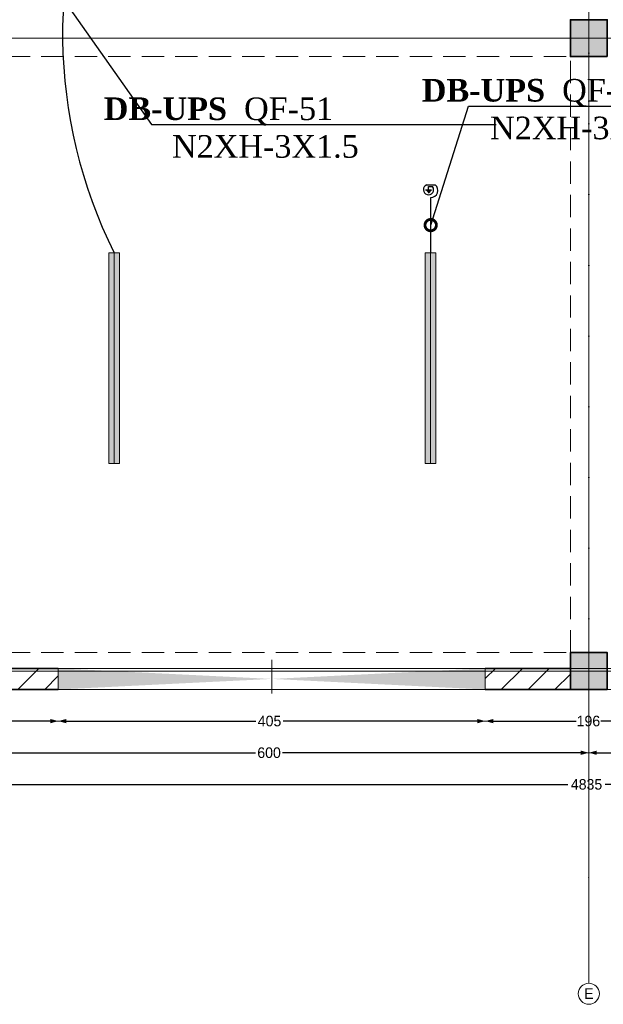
# Model space of a CAD drawing. Header units: inches. Extents: x -101229 to 34922, y -9538 to 27777.
# Tile 36 of 53: x 2374 to 7906, y -9538 to -203. Entities that reach past the tile are written whole.
import ezdxf
from ezdxf import colors
from ezdxf.entities.mleader import LeaderData, LeaderLine
from ezdxf.enums import TextEntityAlignment as Align
from ezdxf.math import Vec2, Vec3

# ---------------------------------------------------------------- set-up
doc = ezdxf.new("R2010")
doc.units = ezdxf.units.IN
doc.header["$MEASUREMENT"] = 0
doc.set_wipeout_variables(frame=1)
for name, pattern in [('Dot & Dashed', [670.277762, 317.5, -176.388889, 0, -176.388874]), ('Hidden', [317.5, 211.666667, -105.833333]), ('Wipeout_Contour', [1000, 0, -1000])]:
    doc.linetypes.add(name, pattern=pattern)
for name, color, linetype in [('- განათება', 7, 'Continuous'), ('Dimensioning - General', 7, 'Continuous'), ('Structural - Bearing', 7, 'Continuous'), ('Structural - Grid', 7, 'Continuous')]:
    doc.layers.add(name, color=color, linetype=linetype)
for name, color, linetype, lineweight in [('New_2D Drafting - General_Pen_No__2', 8, 'Continuous', 15), ('Structural - Bearing_Pen_No__1', 7, 'Continuous', 13), ('Structural - Bearing_Pen_No__20', 1, 'Continuous', 0), ('Structural - Bearing_Pen_No__27', 7, 'Continuous', 35)]:
    doc.layers.add(name, color=color, linetype=linetype, lineweight=lineweight)
for name, color, linetype, lineweight, true_color in [('Structural - Bearing_Pen_No__102', 7, 'Continuous', 13, 0xcccccc), ('Structural - Bearing_Pen_No__108', 7, 'Continuous', 13, 0xfd8379), ('Structural - Bearing_Pen_No__161', 7, 'Continuous', 13, 0x6a6a6a), ('Structural - Bearing_Pen_No__28', 7, 'Continuous', 35, 0xa80f02), ('Structural - Bearing_Pen_No__63', 7, 'Continuous', 18, 0xff9955), ('Structural - Bearing_Pen_No__81', 7, 'Continuous', 20, 0x6a6a6a), ('Structural - Grid_Pen_No__81', 7, 'Continuous', 20, 0x6a6a6a)]:
    doc.layers.add(name, color=color, linetype=linetype, lineweight=lineweight, true_color=true_color)
doc.styles.add('CT', font='ARIALN.TTF', dxfattribs={"height": 200})
doc.styles.add('GENERATED_STYLE_3', font='txt')
doc.dimstyles.new('GENERATED_STYLE__2', dxfattribs={"dimtxt": 100, "dimasz": 76, "dimexe": 0.18, "dimexo": 0.0625, "dimgap": 0, "dimtad": 0, "dimtih": 1, "dimtoh": 1, "dimdec": 0, "dimlfac": 0.1, "dimzin": 0, "dimdsep": 46, "dimtxsty": 'GENERATED_STYLE_3', "dimblk": 'ARROWHEAD_5', "dimblk1": 'ARROWHEAD_5', "dimblk2": 'ARROWHEAD_5', "dimcen": 0.09, "dimse1": 1, "dimse2": 1, "dimclrd": 7, "dimclre": 7, "dimclrt": 7, "dimadec": 0, "dimazin": 0, "dimtfac": 1, "dimtdec": 4, "dimtmove": 0, "dimatfit": 3, "dimfxl": 1, "dimtolj": 1, "dimtzin": 0, "dimarcsym": 0})
pattern_1 = [(45, (0, 0), (-127.2792, 127.2792), [])]

# ---------------------------------------------------------------- blocks, each defined once
blk = doc.blocks.new('Slab_1', base_point=(-47183.8, 14488))
at = {"layer": 'Structural - Bearing_Pen_No__1', "color": 7, "linetype": 'Continuous', "lineweight": 13, "flags": 128}
blk.add_lwpolyline([(-47183.8, 14488), (1166.2, 14488), (1166.2, 32488), (1166.2, 39238), (-26465.1, 39238), (-29183.8, 32838), (-47183.8, 32838)], close=True, dxfattribs=at)
blk = doc.blocks.new('Opening_2')
at = {"color": 254, "linetype": 'Wipeout_Contour', "lineweight": 0, "ltscale": 89410.088848}
blk.add_wipeout([(-28037.7, 14488), (-23990.2, 14488), (-26013.9, 14588)], dxfattribs=at).dxf.layer = 'Structural - Bearing'
at = {"layer": 'Structural - Bearing_Pen_No__1', "color": 7, "linetype": 'Continuous', "lineweight": 13, "flags": 128}
blk.add_lwpolyline([(-28037.7, 14488), (-23990.2, 14488)], dxfattribs=at)
at = {"color": 254, "linetype": 'Wipeout_Contour', "lineweight": 0, "ltscale": 89606.803775}
blk.add_wipeout([(-23990.2, 14688), (-28037.7, 14688), (-26013.9, 14588)], dxfattribs=at).dxf.layer = 'Structural - Bearing'
at = {"layer": 'Structural - Bearing_Pen_No__108', "linetype": 'Continuous', "lineweight": 13, "true_color": 0xfd8379}
for points in [[(-26013.9, 14588), (-28037.7, 14688), (-28037.7, 14488)], [(-26013.9, 14588), (-23990.2, 14488), (-23990.2, 14688)]]:
    blk.add_hatch(color=11, dxfattribs=at).paths.add_polyline_path(points)
at = {"layer": 'Structural - Bearing_Pen_No__1', "color": 7, "linetype": 'Continuous', "lineweight": 13, "flags": 128}
for points in [[(-23990.2, 14688), (-28037.7, 14688)], [(-28037.7, 14688), (-28037.7, 14488)], [(-23990.2, 14488), (-23990.2, 14688)]]:
    blk.add_lwpolyline(points, dxfattribs=at)
at = {"layer": 'Structural - Bearing_Pen_No__63', "color": 21, "linetype": 'Dot & Dashed', "lineweight": 18, "true_color": 0xff9955}
blk.add_line((-26013.9, 14768), (-26013.9, 14408), dxfattribs=at)
blk = doc.blocks.new('Wall_6', base_point=(1166.2, 14488))
at = {"layer": 'Structural - Bearing', "linetype": 'Continuous', "lineweight": 0, "true_color": 0x000000}
h = blk.add_hatch(dxfattribs=at)
h.set_pattern_fill('MASONRY_BLOCK', color=18, style=0, pattern_type=2)
h.set_pattern_definition(pattern_1)
h.paths.add_polyline_path([(-28833.8, 14688), (-28833.8, 14488), (-28037.7, 14488), (-28037.7, 14688)])
h = blk.add_hatch(dxfattribs=at)
h.set_pattern_fill('MASONRY_BLOCK', color=18, style=0, pattern_type=2)
h.set_pattern_definition(pattern_1)
h.paths.add_polyline_path([(-23990.2, 14488), (-23183.8, 14488), (-23183.8, 14688), (-23990.2, 14688)])
at = {"layer": 'Structural - Bearing_Pen_No__27', "color": 7, "linetype": 'Continuous', "lineweight": 35, "flags": 128}
for points in [[(-28037.7, 14688), (-28833.8, 14688)], [(-23183.8, 14688), (-23990.2, 14688)], [(-28833.8, 14488), (-28037.7, 14488)], [(-23990.2, 14488), (-23183.8, 14488)]]:
    blk.add_lwpolyline(points, dxfattribs=at)
blk = doc.blocks.new('Column_19', base_point=(-23008.8, 14663))
at = {"layer": 'Structural - Bearing_Pen_No__161', "linetype": 'Continuous', "lineweight": 0, "true_color": 0x6a6a6a}
blk.add_hatch(color=251, dxfattribs=at).paths.add_polyline_path([(-22833.8, 14488), (-22833.8, 14838), (-23183.8, 14838), (-23183.8, 14488)])
at = {"layer": 'Structural - Bearing_Pen_No__20', "color": 1, "linetype": 'Continuous', "lineweight": 0}
for p, q in [((-23008.8, 14743), (-23008.8, 14918)), ((-23088.8, 14663), (-23263.8, 14663)), ((-22928.8, 14663), (-22753.8, 14663)), ((-23008.8, 14583), (-23008.8, 14408))]:
    blk.add_line(p, q, dxfattribs=at)
blk.add_point((-23008.8, 14663), dxfattribs=at)
at = {"layer": 'Structural - Bearing_Pen_No__28', "color": 14, "linetype": 'Continuous', "lineweight": 35, "true_color": 0xa80f02, "flags": 128}
blk.add_lwpolyline([(-22833.8, 14488), (-22833.8, 14838), (-23183.8, 14838), (-23183.8, 14488)], close=True, dxfattribs=at)
blk = doc.blocks.new('Column_21', base_point=(-23008.8, 20663))
at = {"layer": 'Structural - Bearing_Pen_No__161', "linetype": 'Continuous', "lineweight": 0, "true_color": 0x6a6a6a}
blk.add_hatch(color=251, dxfattribs=at).paths.add_polyline_path([(-22833.8, 20488), (-22833.8, 20838), (-23183.8, 20838), (-23183.8, 20488)])
at = {"layer": 'Structural - Bearing_Pen_No__20', "color": 1, "linetype": 'Continuous', "lineweight": 0}
for p, q in [((-23008.8, 20743), (-23008.8, 20918)), ((-23088.8, 20663), (-23263.8, 20663)), ((-22928.8, 20663), (-22753.8, 20663)), ((-23008.8, 20583), (-23008.8, 20408))]:
    blk.add_line(p, q, dxfattribs=at)
blk.add_point((-23008.8, 20663), dxfattribs=at)
at = {"layer": 'Structural - Bearing_Pen_No__28', "color": 14, "linetype": 'Continuous', "lineweight": 35, "true_color": 0xa80f02, "flags": 128}
blk.add_lwpolyline([(-22833.8, 20488), (-22833.8, 20838), (-23183.8, 20838), (-23183.8, 20488)], close=True, dxfattribs=at)
blk = doc.blocks.new('Standard grid marker')
at = {"layer": 'Structural - Grid_Pen_No__81', "color": 251, "linetype": 'Continuous', "lineweight": 20, "true_color": 0x6a6a6a}
blk.add_line((1000, 0), (51328.1, 0), dxfattribs=at)
at = {"layer": 'Structural - Grid_Pen_No__81', "color": 251, "lineweight": 20, "true_color": 0x6a6a6a, "style": 'GENERATED_STYLE_3'}
for tag, p in [('AC_MarkerText_1_0', (-100, -144)), ('AC_MarkerText_1_1', (52428.1, -144))]:
    blk.add_attdef(tag, text='', height=100, rotation=180, dxfattribs=at).set_placement(p, align=Align.TOP_CENTER)
blk = doc.blocks.new('Standard grid marker_2')
at = {"layer": 'Structural - Grid_Pen_No__81', "color": 251, "linetype": 'Continuous', "lineweight": 20, "true_color": 0x6a6a6a}
for q in [(0, 0), (27734.9, 0)]:
    blk.add_line((1000, 0), q, dxfattribs=at)
blk.add_circle((-100, 0), 100, dxfattribs=at)
blk.add_point((1000, 0), dxfattribs=at)
blk.add_point((1000, 0), dxfattribs=at)
at = {"layer": 'Structural - Grid_Pen_No__81', "color": 251, "lineweight": 20, "true_color": 0x6a6a6a, "style": 'GENERATED_STYLE_3'}
for tag, p in [('AC_MarkerText_1_0', (-1.5, -46.7)), ('AC_MarkerText_1_1', (28933.4, -46.7))]:
    blk.add_attdef(tag, text='', height=100, rotation=270, dxfattribs=at).set_placement(p, align=Align.TOP_CENTER)
blk = doc.blocks.new('Beam_5', base_point=(-23008.8, 14663))
at = {"layer": 'Structural - Bearing_Pen_No__102', "color": 254, "linetype": 'Hidden', "lineweight": 13, "true_color": 0xcccccc}
blk.add_line((-23183.8, 14838), (-23183.8, 20488), dxfattribs=at)
at = {"layer": 'Structural - Bearing_Pen_No__81', "color": 251, "linetype": 'Dot & Dashed', "lineweight": 20, "true_color": 0x6a6a6a}
blk.add_line((-23008.8, 14663), (-23008.8, 39096.2), dxfattribs=at)
blk = doc.blocks.new('Beam_10', base_point=(-47008.8, 14663))
at = {"layer": 'Structural - Bearing_Pen_No__102', "color": 254, "linetype": 'Hidden', "lineweight": 13, "true_color": 0xcccccc}
for p, q in [((-28833.8, 14838), (-23183.8, 14838)), ((-47183.8, 14488), (1166.2, 14488))]:
    blk.add_line(p, q, dxfattribs=at)
at = {"layer": 'Structural - Bearing_Pen_No__81', "color": 251, "linetype": 'Dot & Dashed', "lineweight": 20, "true_color": 0x6a6a6a}
blk.add_line((-47008.8, 14663), (991.2, 14663), dxfattribs=at)
blk = doc.blocks.new('Beam_11', base_point=(-47008.8, 20663))
at = {"layer": 'Structural - Bearing_Pen_No__102', "color": 254, "linetype": 'Hidden', "lineweight": 13, "true_color": 0xcccccc}
blk.add_line((-28833.8, 20488), (-23183.8, 20488), dxfattribs=at)
at = {"layer": 'Structural - Bearing_Pen_No__81', "color": 251, "linetype": 'Dot & Dashed', "lineweight": 20, "true_color": 0x6a6a6a}
blk.add_line((-47008.8, 20663), (991.2, 20663), dxfattribs=at)
blk = doc.blocks.new('ARROWHEAD_5')
at = {"linetype": 'Continuous', "lineweight": 0}
blk.add_hatch(color=0, dxfattribs=at).paths.add_polyline_path([(-1, 0.2679), (0, 0), (-1, -0.2679)])
at = {"color": 0, "linetype": 'Continuous', "lineweight": 0}
blk.add_line((0, 0), (-1, 0), dxfattribs=at)
blk = doc.blocks.new('*D175')
at = {"layer": 'Defpoints', "color": 0, "linetype": 'Continuous', "transparency": 16777216}
for p in [(6787.3, -6552.7), (8742.8, -6552.7), (6787.3, -6852.7)]:
    blk.add_point(p, dxfattribs=at)
at = {"layer": 'Dimensioning - General', "color": 7, "linetype": 'Continuous', "lineweight": -2, "transparency": 16777216}
for p, q in [((6863.3, -6852.7), (7648.2, -6852.7)), ((8666.8, -6852.7), (7881.6, -6852.7))]:
    blk.add_line(p, q, dxfattribs=at)
at = {"layer": 'Dimensioning - General', "color": 7, "linetype": 'Continuous', "lineweight": -2, "transparency": 16777216, "xscale": 76.00000000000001, "yscale": 76.00000000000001, "zscale": 76.00000000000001, "rotation": 180}
blk.add_blockref('ARROWHEAD_5', (6787.3, -6852.7), dxfattribs=at)
at = {"layer": 'Dimensioning - General', "color": 7, "linetype": 'Continuous', "lineweight": -2, "transparency": 16777216, "xscale": 76.00000000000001, "yscale": 76.00000000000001, "zscale": 76.00000000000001}
blk.add_blockref('ARROWHEAD_5', (8742.8, -6852.7), dxfattribs=at)
at = {"layer": 'Dimensioning - General', "color": 7, "linetype": 'Continuous', "lineweight": 13, "transparency": 16777216, "insert": (7764.9, -6852.7), "char_height": 100, "attachment_point": 5, "style": 'GENERATED_STYLE_3'}
blk.add_mtext('\\A1;196', dxfattribs=at)
blk = doc.blocks.new('*D176')
at = {"layer": 'Defpoints', "color": 0, "linetype": 'Continuous', "transparency": 16777216}
for p in [(2739.8, -6552.7), (6787.3, -6552.7), (2739.8, -6852.7)]:
    blk.add_point(p, dxfattribs=at)
at = {"layer": 'Dimensioning - General', "color": 7, "linetype": 'Continuous', "lineweight": -2, "transparency": 16777216}
for p, q in [((2815.8, -6852.7), (4613.7, -6852.7)), ((6711.3, -6852.7), (4870.8, -6852.7))]:
    blk.add_line(p, q, dxfattribs=at)
at = {"layer": 'Dimensioning - General', "color": 7, "linetype": 'Continuous', "lineweight": -2, "transparency": 16777216, "xscale": 76.00000000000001, "yscale": 76.00000000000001, "zscale": 76.00000000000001, "rotation": 180}
blk.add_blockref('ARROWHEAD_5', (2739.8, -6852.7), dxfattribs=at)
at = {"layer": 'Dimensioning - General', "color": 7, "linetype": 'Continuous', "lineweight": -2, "transparency": 16777216, "xscale": 76.00000000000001, "yscale": 76.00000000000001, "zscale": 76.00000000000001}
blk.add_blockref('ARROWHEAD_5', (6787.3, -6852.7), dxfattribs=at)
at = {"layer": 'Dimensioning - General', "color": 7, "linetype": 'Continuous', "lineweight": 13, "transparency": 16777216, "insert": (4742.2, -6852.7), "char_height": 100, "attachment_point": 5, "style": 'GENERATED_STYLE_3'}
blk.add_mtext('\\A1;405', dxfattribs=at)
blk = doc.blocks.new('*D177')
at = {"layer": 'Defpoints', "color": 0, "linetype": 'Continuous', "transparency": 16777216}
for p in [(789.3, -6552.7), (2739.8, -6552.7), (789.3, -6852.7)]:
    blk.add_point(p, dxfattribs=at)
at = {"layer": 'Dimensioning - General', "color": 7, "linetype": 'Continuous', "lineweight": -2, "transparency": 16777216}
for p, q in [((865.3, -6852.7), (1644.8, -6852.7)), ((2663.8, -6852.7), (1882.9, -6852.7))]:
    blk.add_line(p, q, dxfattribs=at)
at = {"layer": 'Dimensioning - General', "color": 7, "linetype": 'Continuous', "lineweight": -2, "transparency": 16777216, "xscale": 76.00000000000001, "yscale": 76.00000000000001, "zscale": 76.00000000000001, "rotation": 180}
blk.add_blockref('ARROWHEAD_5', (789.3, -6852.7), dxfattribs=at)
at = {"layer": 'Dimensioning - General', "color": 7, "linetype": 'Continuous', "lineweight": -2, "transparency": 16777216, "xscale": 76.00000000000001, "yscale": 76.00000000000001, "zscale": 76.00000000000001}
blk.add_blockref('ARROWHEAD_5', (2739.8, -6852.7), dxfattribs=at)
at = {"layer": 'Dimensioning - General', "color": 7, "linetype": 'Continuous', "lineweight": 13, "transparency": 16777216, "insert": (1763.9, -6852.7), "char_height": 100, "attachment_point": 5, "style": 'GENERATED_STYLE_3'}
blk.add_mtext('\\A1;195', dxfattribs=at)
blk = doc.blocks.new('*D185')
at = {"layer": 'Defpoints', "color": 0, "linetype": 'Continuous', "transparency": 16777216}
for p in [(7768.7, -6992.5), (13768.7, -7048.8), (7768.7, -7152.7)]:
    blk.add_point(p, dxfattribs=at)
at = {"layer": 'Dimensioning - General', "color": 7, "linetype": 'Continuous', "lineweight": -2, "transparency": 16777216}
for p, q in [((7844.7, -7152.7), (10609.2, -7152.7)), ((13692.7, -7152.7), (10866.4, -7152.7))]:
    blk.add_line(p, q, dxfattribs=at)
at = {"layer": 'Dimensioning - General', "color": 7, "linetype": 'Continuous', "lineweight": -2, "transparency": 16777216, "xscale": 76.00000000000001, "yscale": 76.00000000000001, "zscale": 76.00000000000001, "rotation": 180}
blk.add_blockref('ARROWHEAD_5', (7768.7, -7152.7), dxfattribs=at)
at = {"layer": 'Dimensioning - General', "color": 7, "linetype": 'Continuous', "lineweight": -2, "transparency": 16777216, "xscale": 76.00000000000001, "yscale": 76.00000000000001, "zscale": 76.00000000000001}
blk.add_blockref('ARROWHEAD_5', (13768.7, -7152.7), dxfattribs=at)
at = {"layer": 'Dimensioning - General', "color": 7, "linetype": 'Continuous', "lineweight": 13, "transparency": 16777216, "insert": (10737.8, -7152.7), "char_height": 100, "attachment_point": 5, "style": 'GENERATED_STYLE_3'}
blk.add_mtext('\\A1;600', dxfattribs=at)
blk = doc.blocks.new('*D186')
at = {"layer": 'Defpoints', "color": 0, "linetype": 'Continuous', "transparency": 16777216}
for p in [(7768.7, -6992.5), (1768.7, -7052.1), (1768.7, -7152.7)]:
    blk.add_point(p, dxfattribs=at)
at = {"layer": 'Dimensioning - General', "color": 7, "linetype": 'Continuous', "lineweight": -2, "transparency": 16777216}
for p, q in [((1844.7, -7152.7), (4609.2, -7152.7)), ((7692.7, -7152.7), (4866.4, -7152.7))]:
    blk.add_line(p, q, dxfattribs=at)
at = {"layer": 'Dimensioning - General', "color": 7, "linetype": 'Continuous', "lineweight": -2, "transparency": 16777216, "xscale": 76.00000000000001, "yscale": 76.00000000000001, "zscale": 76.00000000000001, "rotation": 180}
blk.add_blockref('ARROWHEAD_5', (1768.7, -7152.7), dxfattribs=at)
at = {"layer": 'Dimensioning - General', "color": 7, "linetype": 'Continuous', "lineweight": -2, "transparency": 16777216, "xscale": 76.00000000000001, "yscale": 76.00000000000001, "zscale": 76.00000000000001}
blk.add_blockref('ARROWHEAD_5', (7768.7, -7152.7), dxfattribs=at)
at = {"layer": 'Dimensioning - General', "color": 7, "linetype": 'Continuous', "lineweight": 13, "transparency": 16777216, "insert": (4737.8, -7152.7), "char_height": 100, "attachment_point": 5, "style": 'GENERATED_STYLE_3'}
blk.add_mtext('\\A1;600', dxfattribs=at)
blk = doc.blocks.new('*D190')
at = {"layer": 'Defpoints', "color": 0, "linetype": 'Continuous', "transparency": 16777216}
for p in [(-16406.3, -6552.7), (31943.7, -6552.7), (-16406.3, -7452.7)]:
    blk.add_point(p, dxfattribs=at)
at = {"layer": 'Dimensioning - General', "color": 7, "linetype": 'Continuous', "lineweight": -2, "transparency": 16777216}
for p, q in [((-16330.3, -7452.7), (7571.2, -7452.7)), ((31867.7, -7452.7), (7923.5, -7452.7))]:
    blk.add_line(p, q, dxfattribs=at)
at = {"layer": 'Dimensioning - General', "color": 7, "linetype": 'Continuous', "lineweight": -2, "transparency": 16777216, "xscale": 76.00000000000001, "yscale": 76.00000000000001, "zscale": 76.00000000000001, "rotation": 180}
blk.add_blockref('ARROWHEAD_5', (-16406.3, -7452.7), dxfattribs=at)
at = {"layer": 'Dimensioning - General', "color": 7, "linetype": 'Continuous', "lineweight": -2, "transparency": 16777216, "xscale": 76.00000000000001, "yscale": 76.00000000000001, "zscale": 76.00000000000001}
blk.add_blockref('ARROWHEAD_5', (31943.7, -7452.7), dxfattribs=at)
at = {"layer": 'Dimensioning - General', "color": 7, "linetype": 'Continuous', "lineweight": 13, "transparency": 16777216, "insert": (7747.4, -7452.7), "char_height": 100, "attachment_point": 5, "style": 'GENERATED_STYLE_3'}
blk.add_mtext('\\A1;4835', dxfattribs=at)
blk = doc.blocks.new('მოძრაობის დეტექტორი')
at = {"layer": '- განათება'}
h = blk.add_hatch(color=6, dxfattribs=at)
h.dxf.hatch_style = 1
h.paths.add_polyline_path([(-100, -1), (1, -123), (100, 1)])
at = {"layer": '- განათება', "color": 6}
for p, q in [((-100, -1), (100, 1)), ((-58, 165), (233, 165)), ((0, 106), (143, 106)), ((1, -123), (100, 1))]:
    blk.add_line(p, q, dxfattribs=at)
blk.add_lwpolyline([(0, 0), (0, 106)], dxfattribs=at)
for centre, radius, start, end in [((3, 0), 176, 110.3272, 37.1447), ((77, -23), 245, 270.0765, 50.2358)]:
    blk.add_arc(centre, radius, start, end, dxfattribs=at)
blk = doc.blocks.new('მოძრაობის დედექტორი')
at = {"layer": '- განათება', "color": 6}
blk.add_blockref('მოძრაობის დეტექტორი', (0, 0), dxfattribs=at)
blk = doc.blocks.new('_DotSmall')
at = {"color": 0, "linetype": 'ByBlock', "const_width": 0.5}
blk.add_lwpolyline([(-0.0625, 0, 1), (0.0625, 0, 1)], format="xyb", close=True, dxfattribs=at)

msp = doc.modelspace()

# ---------------------------------------------------------------- hatches: boundary and pattern name
at = {"layer": '- განათება', "linetype": 'Continuous', "lineweight": 0, "true_color": 0xbfbf00}
for points in [[(3218.49746, -2411.68421), (3318.49746, -2411.68421), (3318.49746, -4411.68421), (3218.49746, -4411.68421)], [(6218.49746, -2411.68421), (6318.49746, -2411.68421), (6318.49746, -4411.68421), (6218.49746, -4411.68421)]]:
    msp.add_hatch(color=52, dxfattribs=at).paths.add_polyline_path(points)

# ---------------------------------------------------------------- linework, layer by layer
at = {"layer": '- განათება', "color": 7, "linetype": 'Continuous', "lineweight": 13}
for p, q in [((3268.49746, -2411.68421), (3268.49746, -4411.68421)), ((6268.49746, -2411.68421), (6268.49746, -4411.68421))]:
    msp.add_line(p, q, dxfattribs=at)
at = {"layer": '- განათება', "color": 1}
msp.add_lwpolyline([(6269.82918, -2411.68421), (6269.82918, -1888.90188)], dxfattribs=at)
at = {"layer": '- განათება', "color": 8, "linetype": 'Continuous', "lineweight": 15, "flags": 128}
for points in [[(3218.49746, -2411.68421), (3318.49746, -2411.68421), (3318.49746, -4411.68421), (3218.49746, -4411.68421)], [(6218.49746, -2411.68421), (6318.49746, -2411.68421), (6318.49746, -4411.68421), (6218.49746, -4411.68421)]]:
    msp.add_lwpolyline(points, close=True, dxfattribs=at)
at = {"layer": '- განათება', "color": 1}
msp.add_arc((7442.36737, -335.34903), 4661.7977, 154.966470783, 206.448528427, dxfattribs=at)
at = {"layer": 'New_2D Drafting - General_Pen_No__2', "color": 8, "linetype": 'Continuous', "lineweight": 15, "flags": 128}
for points in [[(31743.71602, -6352.71606), (31743.71602, 17997.28394), (4444.69471, 17997.28394), (1811.01254, 11797.28394), (1811.01254, 11597.28394), (-4056.28398, 11597.28394), (-4056.28398, 5447.28396), (-10206.28398, 5447.27184), (-10195.74273, -6352.71606)], [(7593.71602, -202.71606), (7943.71602, -202.71606), (7943.71602, -552.71606), (7593.71602, -552.71606)]]:
    msp.add_lwpolyline(points, close=True, dxfattribs=at)

# ---------------------------------------------------------------- block references
at = {"layer": '- განათება', "color": 6, "xscale": 0.2773570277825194, "yscale": 0.2773570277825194, "zscale": 0.2773570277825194}
msp.add_blockref('მოძრაობის დედექტორი', (6248.41007, -1814.59737), dxfattribs=at)
msp.add_blockref('მოძრაობის დედექტორი', (6248.41007, -1814.59737), dxfattribs=at)
at = {"layer": 'Structural - Bearing', "color": 7, "linetype": 'Continuous', "lineweight": 13}
msp.add_blockref('Slab_1', (-16406.28398, -6552.71606), dxfattribs=at)
at = {"layer": 'Structural - Bearing', "color": 254, "lineweight": 13, "true_color": 0xcccccc}
for name, p in [('Beam_5', (7768.71602, -6377.71606)), ('Beam_11', (-16231.28398, -377.71606))]:
    msp.add_blockref(name, p, dxfattribs=at)
at = {"layer": 'Structural - Bearing', "color": 14, "lineweight": 35, "true_color": 0xa80f02}
for name, p in [('Column_21', (7768.71602, -377.71606)), ('Column_19', (7768.71602, -6377.71606))]:
    msp.add_blockref(name, p, dxfattribs=at)
at = {"layer": 'Structural - Grid', "color": 8, "linetype": 'Continuous', "lineweight": 15}
ref = msp.add_blockref('Standard grid marker_2', (7768.71602, -9337.64184), dxfattribs=dict(at, zscale=1000, rotation=90))
ref.add_attrib('AC_MarkerText_1', 'E', dxfattribs={"layer": 'Structural - Grid_Pen_No__81', "color": 251, "lineweight": 20, "true_color": 0x6a6a6a, "height": 100, "rotation": 360, "style": 'GENERATED_STYLE_3'}).set_placement((7768.71602, -9385.82367), align=Align.TOP_CENTER)
at = {"layer": 'Structural - Grid', "color": 8, "linetype": 'Continuous', "lineweight": 15, "zscale": 1000, "rotation": 180}
msp.add_blockref('Standard grid marker', (34721.7883, -377.71606), dxfattribs=at)

# ---------------------------------------------------------------- dimensions: what is measured, and where the dimension line sits
at = {"layer": 'Dimensioning - General', "color": 7, "linetype": 'Continuous', "lineweight": 13}
for base, p1, p2, picture, middle in [((1768.71602, -7152.71606), (7768.71602, -6992.47152), (1768.71602, -7052.13687), '*D186', (4737.77953, -7152.71606)), ((7768.71602, -7152.71606), (13768.71602, -7048.76341), (7768.71602, -6992.47152), '*D185', (10737.77953, -7152.71606))]:
    dim = msp.add_linear_dim(base=base, p1=p1, p2=p2, angle=180, dimstyle='GENERATED_STYLE__2', dxfattribs=at)
    dim.commit()
    dim.dimension.update_dxf_attribs({"geometry": picture, "text_midpoint": middle, "dimtype": 160})

# ---------------------------------------------------------------- leaders
at = {"layer": '- განათება', "color": 7}
ml = msp.add_multileader_mtext('Standard', dxfattribs=at)
ml.set_content('\\pxt14;{\\fSylfaen|b1|i0|c0|p18;DB-UPS  \\fSylfaen|b0|i0|c0|p18;\\C1;QF-51            \\C7;N2XH-3X1.5}', color=7, style='CT')
ml.set_leader_properties()
ml.set_arrow_properties(name='DOTSMALL')
ml.build(insert=Vec2(0, 0))
ml.multileader.update_dxf_attribs({"has_dogleg": 0, "text_left_attachment_type": 6, "text_right_attachment_type": 6, "dogleg_length": 9, "arrow_head_size": 215.76216})
ctx = ml.context
ctx.base_point, ctx.char_height, ctx.arrow_head_size, ctx.landing_gap_size, ctx.plane_origin = Vec3(3622.86259, -1196.73961), 214.216008, 215.76216, 71.92072, Vec3(-13883.55733, -21660.56111)
ctx.left_attachment, ctx.right_attachment, ctx.text_align_type = 6, 6, 1
notes = []
notes.append((ctx, [(1, (1, 1, 0), (3613.86259, -1196.73961), (1, 0), 9, [(2, [(2791.41059, -17.60875)], 0, [])])]))
ctx.mtext.insert, ctx.mtext.width, ctx.mtext.defined_height, ctx.mtext.alignment, ctx.mtext.flow_direction = Vec3(4703, -939.6804), 3165.613385, 305.10903, 2, 5
ml = msp.add_multileader_mtext('Standard', dxfattribs=at)
ml.set_content('\\pxt14;{\\fSylfaen|b1|i0|c0|p18;DB-UPS  \\fSylfaen|b0|i0|c0|p18;\\C1;QF-52            \\C7;N2XH-3X1.5}', color=7, style='CT')
ml.set_leader_properties()
ml.set_arrow_properties(name='DOTSMALL')
ml.build(insert=Vec2(0, 0))
ml.multileader.update_dxf_attribs({"has_dogleg": 0, "text_left_attachment_type": 6, "text_right_attachment_type": 6, "dogleg_length": 9, "arrow_head_size": 215.76216})
ctx = ml.context
ctx.base_point, ctx.char_height, ctx.arrow_head_size, ctx.landing_gap_size, ctx.plane_origin = Vec3(6629.07861, -1021.73961), 214.216008, 215.76216, 71.92072, Vec3(-10877.3413, -21485.56111)
ctx.left_attachment, ctx.right_attachment, ctx.text_align_type = 6, 6, 1
notes.append((ctx, [(1, (1, 1, 0), (6620.07861, -1021.73961), (1, 0), 9, [(2, [(6269.82918, -2150.29305)], 0, [])])]))
ctx.mtext.insert, ctx.mtext.width, ctx.mtext.defined_height, ctx.mtext.alignment, ctx.mtext.flow_direction = Vec3(7718.23644, -764.6804), 3165.613385, 305.10903, 2, 5
for ctx, leaders in notes:
    for number, flags, end, landing, length, lines in leaders:
        leader = LeaderData()
        leader.index, (leader.has_last_leader_line, leader.has_dogleg_vector, leader.attachment_direction) = number, flags
        leader.last_leader_point, leader.dogleg_vector, leader.dogleg_length = Vec3(end), Vec3(landing), length
        for number, points, colour, breaks in lines:
            line = LeaderLine()
            line.index, line.vertices, line.color, line.breaks = number, Vec3.list(points), colors.encode_raw_color(colour), breaks
            leader.lines.append(line)
        ctx.leaders.append(leader)

# ---------------------------------------------------------------- next in the draw order: block references
at = {"layer": 'Structural - Bearing', "color": 7, "linetype": 'Continuous', "lineweight": 13}
msp.add_blockref('Opening_2', (30777.50403, -21040.69703), dxfattribs=at)

# ---------------------------------------------------------------- next in the draw order: block references
at = {"layer": 'Structural - Bearing', "color": 254, "lineweight": 13, "true_color": 0xcccccc}
msp.add_blockref('Beam_10', (-16231.28398, -6377.71606), dxfattribs=at)
at = {"layer": 'Structural - Bearing', "color": 7, "lineweight": 35}
msp.add_blockref('Wall_6', (31943.71602, -6552.71606), dxfattribs=at)
at = {"layer": 'Structural - Grid', "color": 8, "linetype": 'Continuous', "lineweight": 15, "zscale": 1000, "rotation": 180}
msp.add_blockref('Standard grid marker', (34721.7883, -6377.71606), dxfattribs=at)

# ---------------------------------------------------------------- next in the draw order: dimensions: what is measured, and where the dimension line sits
at = {"layer": 'Dimensioning - General', "color": 7, "linetype": 'Continuous', "lineweight": 13}
for base, p1, p2, picture, middle in [((-16406.28398, -7452.71606), (31943.71602, -6552.71606), (-16406.28398, -6552.71606), '*D190', (7747.35252, -7452.71606)), ((789.32981, -6852.71606), (2739.7884, -6552.71604), (789.32981, -6552.71604), '*D177', (1763.87711, -6852.71606)), ((2739.7884, -6852.71606), (6787.33035, -6552.71604), (2739.7884, -6552.71604), '*D176', (4742.22288, -6852.71606)), ((6787.33035, -6852.71606), (8742.83301, -6552.71604), (6787.33035, -6552.71604), '*D175', (7764.90869, -6852.71606))]:
    dim = msp.add_linear_dim(base=base, p1=p1, p2=p2, angle=180, dimstyle='GENERATED_STYLE__2', dxfattribs=at)
    dim.commit()
    dim.dimension.update_dxf_attribs({"geometry": picture, "text_midpoint": middle, "dimtype": 160})

doc.saveas('drawing.dxf')
